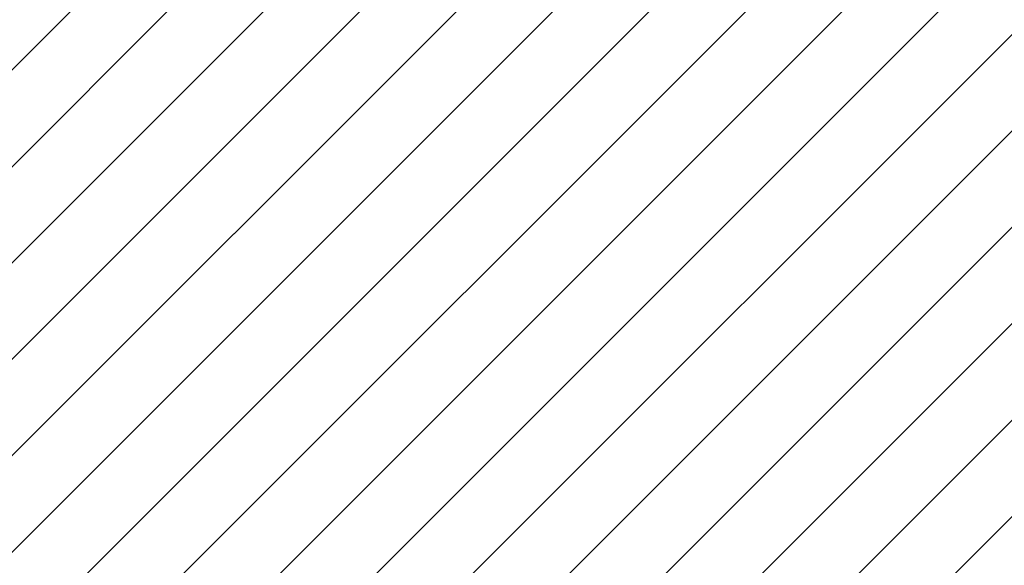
# Model space of a CAD drawing. Header units: metres. Extents: x 6438197 to 12957343, y 5629874 to 11322802.
# Tile 33 of 115: x 6445827 to 6446098, y 5640568 to 5640718. Entities that reach past the tile are written whole.
import ezdxf

# ---------------------------------------------------------------- set-up
doc = ezdxf.new("R2010")
doc.units = ezdxf.units.M
doc.header["$MEASUREMENT"] = 0
doc.header["$PDMODE"] = 3
doc.layers.add('WYMIAROWANIE', color=6, linetype='Continuous', lineweight=9)
doc.layers.add('WYPELNIENIA', color=204, linetype='Continuous', lineweight=5)
doc.styles.add('Arial', font='arial.ttf')
doc.dimstyles.new('proart_1_500', dxfattribs={"dimtxt": 90, "dimasz": 50, "dimexe": 30, "dimexo": 10, "dimgap": 8, "dimtad": 1, "dimrnd": 1, "dimzin": 9, "dimtxsty": 'Arial', "dimblk": 'ARCHTICK', "dimcen": 0, "dimclrd": 1, "dimclre": 1, "dimclrt": 3, "dimazin": 0, "dimtfac": 1, "dimtmove": 0, "dimatfit": 3, "dimfxl": 0, "dimarcsym": 0})

# ---------------------------------------------------------------- blocks, each defined once
blk = doc.blocks.new('_ArchTick')
at = {"color": 0, "linetype": 'ByBlock', "const_width": 0.15}
blk.add_lwpolyline([(-0.5, -0.5), (0.5, 0.5)], dxfattribs=at)
blk = doc.blocks.new('*D48')
at = {"layer": 'Defpoints', "color": 0}
for p in [(6444126.49, 5641766.36), (6447268.94, 5640537.6), (6444156.98, 5640464.72)]:
    blk.add_point(p, dxfattribs=at)
at = {"layer": 'WYMIAROWANIE', "color": 1, "lineweight": -2}
for p, q in [((6444136.49, 5641766.59), (6447268.44, 5641839.94)), ((6447238.45, 5641839.24), (6447268.94, 5640537.6)), ((6444166.97, 5640464.95), (6447298.93, 5640538.3))]:
    blk.add_line(p, q, dxfattribs=at)
at = {"layer": 'WYMIAROWANIE', "color": 1, "lineweight": -2, "xscale": 50, "yscale": 50, "zscale": 50}
for p, rotation in [((6447238.45, 5641839.24), 91.34161343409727), ((6447268.94, 5640537.6), 271.3416134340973)]:
    blk.add_blockref('_ArchTick', p, dxfattribs=dict(at, rotation=rotation))
at = {"layer": 'WYMIAROWANIE', "color": 3, "insert": (6447307.66, 5641189.68), "char_height": 90, "attachment_point": 5, "rotation": 271.3416, "style": 'Arial'}
blk.add_mtext('1302', dxfattribs=at)

msp = doc.modelspace()

# ---------------------------------------------------------------- hatches: boundary and pattern name
at = {"layer": 'WYPELNIENIA'}
h = msp.add_hatch(dxfattribs=at)
h.set_pattern_fill('ANSI31', color=1, scale=150, style=0)
h.paths.add_polyline_path([(6444119.44, 5641764.935), (6444149.576, 5640463.283), (6447916.479, 5640557.322), (6447883.381, 5641844.854)])

# ---------------------------------------------------------------- dimensions: what is measured, and where the dimension line sits
at = {"layer": 'WYMIAROWANIE', "color": 1}
dim = msp.add_aligned_dim(p1=(6444126.492, 5641766.36), p2=(6444156.976, 5640464.716), distance=3112.813, dimstyle='proart_1_500', override={"dimblk": 'ArchTick'}, dxfattribs=at)
dim.commit()
dim.dimension.update_dxf_attribs({"geometry": '*D48', "text_midpoint": (6447307.661, 5641189.683)})

doc.saveas('drawing.dxf')
